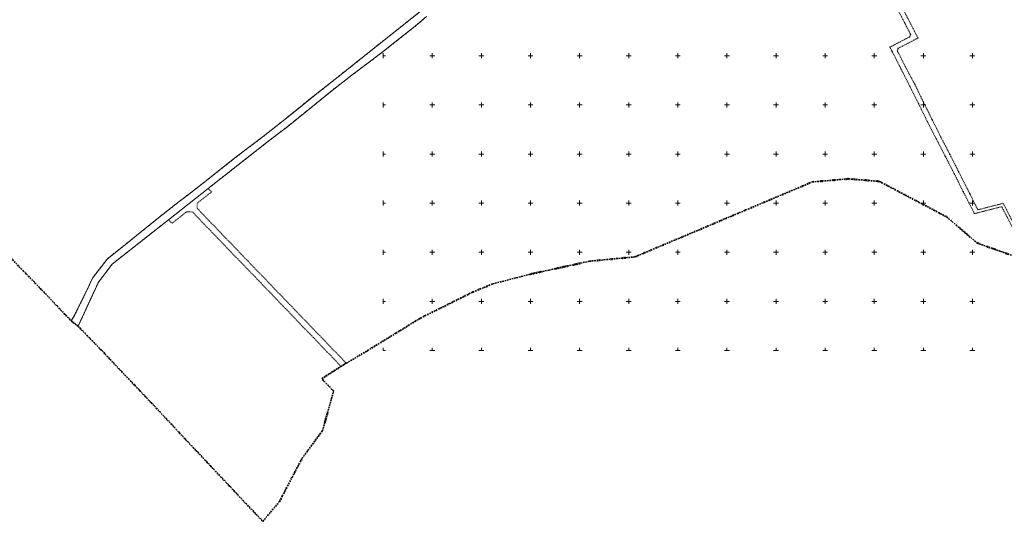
# Model space of a CAD drawing. Extents: x 6414462 to 7495468, y 5756825 to 5824657.
# Tile 16 of 54: x 6497630 to 6498632, y 5809076 to 5809587. Entities that reach past the tile are written whole.
import ezdxf

# ---------------------------------------------------------------- set-up
doc = ezdxf.new("R2010")
doc.units = 0
for name, pattern in [('2324-2024 mdcp$0$KROPK2', [1, 0.05, -0.95]), ('2324-2024 mdcp$0$PRZER1-1', [1, 0.5, -0.5]), ('2324-2024 mdcp$0$PRZER3-2', [2.5, 1.5, -1]), ('Lipnica teren 1$0$HIDDEN2', [0.1875, 0.125, -0.0625])]:
    doc.linetypes.add(name, pattern=pattern)
for name, color, linetype, lineweight in [('2324-2024 mdcp$0$GEPPGD', 7, 'Continuous', 18), ('2324-2024 mdcp$0$GEPPGO', 7, 'Continuous', 18), ('2324-2024 mdcp$0$GESDZI', 7, 'Continuous', 18), ('2324-2024 mdcp$0$GESJAE', 7, 'Continuous', 50), ('2324-2024 mdcp$0$GESJOB', 7, 'Continuous', 35), ('2324-2024 mdcp$0$Ramka sekcyjna', 7, 'Continuous', 18)]:
    doc.layers.add(name, color=color, linetype=linetype, lineweight=lineweight)
doc.layers.add('2324-2024 mdcp$0$GESUZY', color=7, linetype='Continuous', lineweight=18, true_color=0x008000)
doc.layers.add('Lipnica teren 1$0$demontaże', color=1, linetype='Continuous', true_color=0xff0000)

# ---------------------------------------------------------------- blocks, each defined once
blk = doc.blocks.new('2324-2024 mdcp$0$GEPPGD1_1')
at = {"true_color": 0xffffff}
blk.add_hatch(color=7, dxfattribs=at).paths.add_polyline_path([(0, -0.25), (0.077254, -0.237764), (0.146946, -0.202254), (0.202254, -0.146946), (0.237764, -0.077254), (0.25, 0), (0.237764, 0.077254), (0.202254, 0.146946), (0.146946, 0.202254), (0.077254, 0.237764), (0, 0.25), (-0.077254, 0.237764), (-0.146946, 0.202254), (-0.202254, 0.146946), (-0.237764, 0.077254), (-0.25, 0), (-0.237764, -0.077254), (-0.202254, -0.146946), (-0.146946, -0.202254), (-0.077254, -0.237764)])
at = {"color": 0}
blk.add_lwpolyline([(0, 0.25), (0.077254, 0.237764), (0.146946, 0.202254), (0.202254, 0.146946), (0.237764, 0.077254), (0.25, 0), (0.237764, -0.077254), (0.202254, -0.146946), (0.146946, -0.202254), (0.077254, -0.237764), (0, -0.25), (-0.077254, -0.237764), (-0.146946, -0.202254), (-0.202254, -0.146946), (-0.237764, -0.077254), (-0.25, 0), (-0.237764, 0.077254), (-0.202254, 0.146946), (-0.146946, 0.202254), (-0.077254, 0.237764)], close=True, dxfattribs=at)
blk = doc.blocks.new('2324-2024 mdcp$0$GEPPGO1_1')
at = {"true_color": 0xffffff}
blk.add_hatch(color=7, dxfattribs=at).paths.add_polyline_path([(0, -0.25), (0.077254, -0.237764), (0.146946, -0.202254), (0.202254, -0.146946), (0.237764, -0.077254), (0.25, 0), (0.237764, 0.077254), (0.202254, 0.146946), (0.146946, 0.202254), (0.077254, 0.237764), (0, 0.25), (-0.077254, 0.237764), (-0.146946, 0.202254), (-0.202254, 0.146946), (-0.237764, 0.077254), (-0.25, 0), (-0.237764, -0.077254), (-0.202254, -0.146946), (-0.146946, -0.202254), (-0.077254, -0.237764)])
at = {"color": 0}
blk.add_lwpolyline([(0, 0.25), (0.077254, 0.237764), (0.146946, 0.202254), (0.202254, 0.146946), (0.237764, 0.077254), (0.25, 0), (0.237764, -0.077254), (0.202254, -0.146946), (0.146946, -0.202254), (0.077254, -0.237764), (0, -0.25), (-0.077254, -0.237764), (-0.146946, -0.202254), (-0.202254, -0.146946), (-0.237764, -0.077254), (-0.25, 0), (-0.237764, 0.077254), (-0.202254, 0.146946), (-0.146946, 0.202254), (-0.077254, 0.237764)], close=True, dxfattribs=at)
blk = doc.blocks.new('2324-2024 mdcp$0$GEPPGD1_2')
at = {"true_color": 0xffffff}
blk.add_hatch(color=7, dxfattribs=at).paths.add_polyline_path([(0, -0.25), (0.077254, -0.237764), (0.146946, -0.202254), (0.202254, -0.146946), (0.237764, -0.077254), (0.25, 0), (0.237764, 0.077254), (0.202254, 0.146946), (0.146946, 0.202254), (0.077254, 0.237764), (0, 0.25), (-0.077254, 0.237764), (-0.146946, 0.202254), (-0.202254, 0.146946), (-0.237764, 0.077254), (-0.25, 0), (-0.237764, -0.077254), (-0.202254, -0.146946), (-0.146946, -0.202254), (-0.077254, -0.237764)])
blk.add_hatch(color=0).paths.add_polyline_path([(0, -0.045), (0.013906, -0.042798), (0.02645, -0.036406), (0.036406, -0.02645), (0.042798, -0.013906), (0.045, 0), (0.042798, 0.013906), (0.036406, 0.02645), (0.02645, 0.036406), (0.013906, 0.042798), (0, 0.045), (-0.013906, 0.042798), (-0.02645, 0.036406), (-0.036406, 0.02645), (-0.042798, 0.013906), (-0.045, 0), (-0.042798, -0.013906), (-0.036406, -0.02645), (-0.02645, -0.036406), (-0.013906, -0.042798)])
blk = doc.blocks.new('2324-2024 mdcp')
at = {"layer": '2324-2024 mdcp$0$GESDZI', "color": 7, "linetype": 'Continuous', "lineweight": 18}
blk.add_lwpolyline([(6498044.1, 5809589.9), (6498032.6, 5809580.1), (6498012, 5809563.8), (6497998.7, 5809553.3), (6497968.2, 5809530.4), (6497949.7, 5809516), (6497902.8, 5809478.1), (6497884, 5809463.7), (6497821.9, 5809415), (6497781.4, 5809383), (6497724.2, 5809338), (6497710, 5809319.4), (6497706.6, 5809312), (6497703.9, 5809306.2), (6497689.4, 5809274.7), (6497682.3, 5809280.1), (6497685.5, 5809285.1), (6497696.4, 5809307.4), (6497699.2, 5809313.2), (6497703.9, 5809323.5), (6497719, 5809343.1), (6497742.6, 5809362), (6497754.3, 5809371.4), (6497776, 5809388.9), (6497792.2, 5809401.5), (6497801.8, 5809408.8), (6497816.9, 5809420.5), (6497843.9, 5809441.9), (6497851.8, 5809448.1), (6497879.6, 5809469.2), (6497898.4, 5809484.1), (6497915, 5809497.5), (6497924.4, 5809505), (6497941.6, 5809518.6), (6497958.8, 5809532.3), (6497968.2, 5809539.7), (6497994.2, 5809560.5), (6498045.8, 5809601.5)], dxfattribs=at)
at = {"layer": '2324-2024 mdcp$0$GESJAE', "color": 7, "linetype": '2324-2024 mdcp$0$KROPK2', "lineweight": 50}
blk.add_lwpolyline([(6497613.8, 5809351.4), (6497633.4, 5809331.2), (6497656.1, 5809307.8), (6497682.3, 5809280.1), (6497689.4, 5809274.7), (6497716.9, 5809246.3), (6497731.9, 5809230.4), (6497747, 5809214.5), (6497762, 5809198.7), (6497777, 5809182.8), (6497802.6, 5809155.4), (6497823.9, 5809132.7), (6497850, 5809105.1), (6497877.4, 5809076), (6497894.5, 5809096.2), (6497897.3, 5809101.7), (6497900.2, 5809107.4), (6497917.5, 5809140.2), (6497935.6, 5809164.8), (6497938.1, 5809168.2), (6497940.6, 5809176.8), (6497949.6, 5809208.5), (6497937.5, 5809221.2), (6497957.1, 5809233.8), (6497962.4, 5809237), (6497982, 5809248.6), (6498007.6, 5809264.3), (6498012.8, 5809267.5), (6498038.1, 5809283), (6498091.4, 5809309.5), (6498111.6, 5809317.8), (6498150.1, 5809327.7), (6498169, 5809331.9), (6498175.2, 5809333.2), (6498193.9, 5809337.3), (6498210.4, 5809340.9), (6498212.4, 5809341.1), (6498256.5, 5809345.3), (6498437, 5809421.6), (6498474.1, 5809424.7), (6498505.3, 5809422.1), (6498573.7, 5809386), (6498604.6, 5809359.5), (6498619.6, 5809354.1), (6498650, 5809343.3)], dxfattribs=at)
at = {"layer": '2324-2024 mdcp$0$GESJOB', "color": 7, "linetype": '2324-2024 mdcp$0$PRZER3-2', "lineweight": 35}
blk.add_lwpolyline([(6497613.8, 5809351.4), (6497633.4, 5809331.2), (6497656.1, 5809307.8), (6497682.3, 5809280.1), (6497689.4, 5809274.7), (6497716.9, 5809246.3), (6497731.9, 5809230.4), (6497747, 5809214.5), (6497762, 5809198.7), (6497777, 5809182.8), (6497802.6, 5809155.4), (6497823.9, 5809132.7), (6497850, 5809105.1), (6497877.4, 5809076), (6497894.5, 5809096.2), (6497897.3, 5809101.7), (6497900.2, 5809107.4), (6497917.5, 5809140.2), (6497935.6, 5809164.8), (6497938.1, 5809168.2), (6497940.6, 5809176.8), (6497949.6, 5809208.5), (6497937.5, 5809221.2), (6497957.1, 5809233.8), (6497962.4, 5809237), (6497982, 5809248.6), (6498007.6, 5809264.3), (6498012.8, 5809267.5), (6498038.1, 5809283), (6498091.4, 5809309.5), (6498111.6, 5809317.8), (6498150.1, 5809327.7), (6498169, 5809331.9), (6498175.2, 5809333.2), (6498193.9, 5809337.3), (6498210.4, 5809340.9), (6498212.4, 5809341.1), (6498256.5, 5809345.3), (6498437, 5809421.6), (6498474.1, 5809424.7), (6498505.3, 5809422.1), (6498573.7, 5809386), (6498604.6, 5809359.5), (6498619.6, 5809354.1), (6498650, 5809343.3)], dxfattribs=at)
at = {"layer": '2324-2024 mdcp$0$GESUZY', "color": 96, "linetype": '2324-2024 mdcp$0$PRZER1-1', "lineweight": 18, "true_color": 0x008000}
for points in [[(6498508.6, 5809626.9), (6498530.9, 5809583.6), (6498537, 5809571.9), (6498536.1, 5809569.3), (6498516, 5809558.8), (6498518.2, 5809554.4), (6498527.3, 5809536.6), (6498536.3, 5809518.8), (6498545.2, 5809501.1), (6498554.1, 5809483), (6498563.2, 5809465.3), (6498572.5, 5809447.4), (6498581.6, 5809429.6), (6498590.5, 5809411.8), (6498600.7, 5809392), (6498601.9, 5809389.3), (6498604.9, 5809390), (6498629.8, 5809396.4), (6498656.1, 5809345.5)], [(6498658.9, 5809346.5), (6498631.3, 5809399.8), (6498605.5, 5809393.2), (6498597.3, 5809409.5), (6498586, 5809431.8), (6498577, 5809449.6), (6498567.7, 5809467.5), (6498558.9, 5809485.2), (6498549.9, 5809503.2), (6498541.4, 5809520.8), (6498531.7, 5809538.9), (6498523.6, 5809554.9), (6498524.4, 5809557.6), (6498544.6, 5809568.1), (6498542.3, 5809572.5), (6498477.5, 5809697.1)], [(6498045.8, 5809601.5), (6497994.2, 5809560.5), (6497968.2, 5809539.7), (6497958.8, 5809532.3), (6497941.6, 5809518.6), (6497924.4, 5809505), (6497915, 5809497.5), (6497898.4, 5809484.1), (6497879.6, 5809469.2), (6497851.8, 5809448.1), (6497843.9, 5809441.9), (6497816.9, 5809420.5), (6497801.8, 5809408.8), (6497792.2, 5809401.5), (6497776, 5809388.9), (6497754.3, 5809371.4), (6497742.6, 5809362), (6497719, 5809343.1), (6497703.9, 5809323.5), (6497699.2, 5809313.2), (6497696.4, 5809307.4), (6497685.5, 5809285.1), (6497682.3, 5809280.1), (6497689.4, 5809274.7), (6497703.9, 5809306.2), (6497706.6, 5809312), (6497710, 5809319.4), (6497724.2, 5809338), (6497726.6, 5809339.9), (6497729.8, 5809342.4), (6497781.4, 5809383), (6497785, 5809379.5), (6497799.8, 5809391.1), (6497805.7, 5809391.1), (6497831.1, 5809364.7), (6497844.9, 5809350.3), (6497858.8, 5809336), (6497872.7, 5809321.6), (6497886.5, 5809307.2), (6497887.5, 5809306.1), (6497900.4, 5809292.8), (6497907.9, 5809284.9), (6497928.9, 5809263.1), (6497957.1, 5809233.8), (6497962.4, 5809237), (6497904.7, 5809296.9), (6497890.8, 5809311.3), (6497877, 5809325.7), (6497863.1, 5809340.1), (6497849.3, 5809354.5), (6497835.4, 5809368.9), (6497810.5, 5809394.8), (6497810.8, 5809400.1), (6497825.4, 5809411.5), (6497821.9, 5809415), (6497884, 5809463.7), (6497902.8, 5809478.1), (6497949.7, 5809516), (6497968.2, 5809530.4), (6497998.7, 5809553.3), (6498012, 5809563.8), (6498032.6, 5809580.1), (6498044.1, 5809589.9)]]:
    blk.add_lwpolyline(points, dxfattribs=at)
at = {"layer": '2324-2024 mdcp$0$Ramka sekcyjna', "color": 7, "linetype": 'Continuous', "lineweight": 18, "flags": 128}
for points in [[(6498000, 5809547.5), (6498000, 5809552.5)], [(6498050, 5809547.5), (6498050, 5809552.5)], [(6498100, 5809547.5), (6498100, 5809552.5)], [(6498150, 5809547.5), (6498150, 5809552.5)], [(6498200, 5809547.5), (6498200, 5809552.5)], [(6498250, 5809547.5), (6498250, 5809552.5)], [(6498300, 5809547.5), (6498300, 5809552.5)], [(6498350, 5809547.5), (6498350, 5809552.5)], [(6498400, 5809547.5), (6498400, 5809552.5)], [(6498400, 5809547.5), (6498400, 5809552.5)], [(6498450, 5809547.5), (6498450, 5809552.5)], [(6498500, 5809547.5), (6498500, 5809552.5)], [(6498550, 5809547.5), (6498550, 5809552.5)], [(6498600, 5809547.5), (6498600, 5809552.5)], [(6498000, 5809550), (6498002.5, 5809550)], [(6498052.5, 5809550), (6498047.5, 5809550)], [(6498102.5, 5809550), (6498097.5, 5809550)], [(6498152.5, 5809550), (6498147.5, 5809550)], [(6498202.5, 5809550), (6498197.5, 5809550)], [(6498252.5, 5809550), (6498247.5, 5809550)], [(6498302.5, 5809550), (6498297.5, 5809550)], [(6498352.5, 5809550), (6498347.5, 5809550)], [(6498400, 5809550), (6498397.5, 5809550)], [(6498400, 5809550), (6498402.5, 5809550)], [(6498452.5, 5809550), (6498447.5, 5809550)], [(6498502.5, 5809550), (6498497.5, 5809550)], [(6498552.5, 5809550), (6498547.5, 5809550)], [(6498602.5, 5809550), (6498597.5, 5809550)], [(6498000, 5809500), (6498000, 5809502.5)], [(6498050, 5809500), (6498050, 5809502.5)], [(6498100, 5809500), (6498100, 5809502.5)], [(6498150, 5809500), (6498150, 5809502.5)], [(6498200, 5809500), (6498200, 5809502.5)], [(6498250, 5809500), (6498250, 5809502.5)], [(6498300, 5809500), (6498300, 5809502.5)], [(6498350, 5809500), (6498350, 5809502.5)], [(6498400, 5809500), (6498400, 5809502.5)], [(6498400, 5809500), (6498400, 5809502.5)], [(6498450, 5809500), (6498450, 5809502.5)], [(6498500, 5809500), (6498500, 5809502.5)], [(6498550, 5809500), (6498550, 5809502.5)], [(6498600, 5809500), (6498600, 5809502.5)], [(6498000, 5809500), (6498002.5, 5809500)], [(6498000, 5809500), (6498000, 5809497.5)], [(6498000, 5809500), (6498002.5, 5809500)], [(6498052.5, 5809500), (6498047.5, 5809500)], [(6498052.5, 5809500), (6498047.5, 5809500)], [(6498050, 5809500), (6498050, 5809497.5)], [(6498102.5, 5809500), (6498097.5, 5809500)], [(6498102.5, 5809500), (6498097.5, 5809500)], [(6498100, 5809500), (6498100, 5809497.5)], [(6498152.5, 5809500), (6498147.5, 5809500)], [(6498152.5, 5809500), (6498147.5, 5809500)], [(6498150, 5809500), (6498150, 5809497.5)], [(6498202.5, 5809500), (6498197.5, 5809500)], [(6498202.5, 5809500), (6498197.5, 5809500)], [(6498200, 5809500), (6498200, 5809497.5)], [(6498252.5, 5809500), (6498247.5, 5809500)], [(6498252.5, 5809500), (6498247.5, 5809500)], [(6498250, 5809500), (6498250, 5809497.5)], [(6498302.5, 5809500), (6498297.5, 5809500)], [(6498302.5, 5809500), (6498297.5, 5809500)], [(6498300, 5809500), (6498300, 5809497.5)], [(6498352.5, 5809500), (6498347.5, 5809500)], [(6498352.5, 5809500), (6498347.5, 5809500)], [(6498350, 5809500), (6498350, 5809497.5)], [(6498400, 5809500), (6498397.5, 5809500)], [(6498400, 5809500), (6498397.5, 5809500)], [(6498400, 5809500), (6498402.5, 5809500)], [(6498400, 5809500), (6498400, 5809497.5)], [(6498400, 5809500), (6498400, 5809497.5)], [(6498400, 5809500), (6498402.5, 5809500)], [(6498452.5, 5809500), (6498447.5, 5809500)], [(6498452.5, 5809500), (6498447.5, 5809500)], [(6498450, 5809500), (6498450, 5809497.5)], [(6498502.5, 5809500), (6498497.5, 5809500)], [(6498502.5, 5809500), (6498497.5, 5809500)], [(6498500, 5809500), (6498500, 5809497.5)], [(6498552.5, 5809500), (6498547.5, 5809500)], [(6498552.5, 5809500), (6498547.5, 5809500)], [(6498550, 5809500), (6498550, 5809497.5)], [(6498602.5, 5809500), (6498597.5, 5809500)], [(6498602.5, 5809500), (6498597.5, 5809500)], [(6498600, 5809500), (6498600, 5809497.5)], [(6498000, 5809447.5), (6498000, 5809452.5)], [(6498050, 5809447.5), (6498050, 5809452.5)], [(6498100, 5809447.5), (6498100, 5809452.5)], [(6498150, 5809447.5), (6498150, 5809452.5)], [(6498200, 5809447.5), (6498200, 5809452.5)], [(6498250, 5809447.5), (6498250, 5809452.5)], [(6498300, 5809447.5), (6498300, 5809452.5)], [(6498350, 5809447.5), (6498350, 5809452.5)], [(6498400, 5809447.5), (6498400, 5809452.5)], [(6498400, 5809447.5), (6498400, 5809452.5)], [(6498450, 5809447.5), (6498450, 5809452.5)], [(6498500, 5809447.5), (6498500, 5809452.5)], [(6498550, 5809447.5), (6498550, 5809452.5)], [(6498600, 5809447.5), (6498600, 5809452.5)], [(6498000, 5809450), (6498002.5, 5809450)], [(6498052.5, 5809450), (6498047.5, 5809450)], [(6498102.5, 5809450), (6498097.5, 5809450)], [(6498152.5, 5809450), (6498147.5, 5809450)], [(6498202.5, 5809450), (6498197.5, 5809450)], [(6498252.5, 5809450), (6498247.5, 5809450)], [(6498302.5, 5809450), (6498297.5, 5809450)], [(6498352.5, 5809450), (6498347.5, 5809450)], [(6498400, 5809450), (6498397.5, 5809450)], [(6498400, 5809450), (6498402.5, 5809450)], [(6498452.5, 5809450), (6498447.5, 5809450)], [(6498502.5, 5809450), (6498497.5, 5809450)], [(6498552.5, 5809450), (6498547.5, 5809450)], [(6498602.5, 5809450), (6498597.5, 5809450)], [(6498000, 5809397.5), (6498000, 5809402.5)], [(6498050, 5809397.5), (6498050, 5809402.5)], [(6498100, 5809397.5), (6498100, 5809402.5)], [(6498150, 5809397.5), (6498150, 5809402.5)], [(6498200, 5809397.5), (6498200, 5809402.5)], [(6498250, 5809397.5), (6498250, 5809402.5)], [(6498300, 5809397.5), (6498300, 5809402.5)], [(6498350, 5809397.5), (6498350, 5809402.5)], [(6498400, 5809397.5), (6498400, 5809402.5)], [(6498400, 5809397.5), (6498400, 5809402.5)], [(6498450, 5809397.5), (6498450, 5809402.5)], [(6498500, 5809397.5), (6498500, 5809402.5)], [(6498550, 5809397.5), (6498550, 5809402.5)], [(6498600, 5809397.5), (6498600, 5809402.5)], [(6498000, 5809400), (6498002.5, 5809400)], [(6498052.5, 5809400), (6498047.5, 5809400)], [(6498102.5, 5809400), (6498097.5, 5809400)], [(6498152.5, 5809400), (6498147.5, 5809400)], [(6498202.5, 5809400), (6498197.5, 5809400)], [(6498252.5, 5809400), (6498247.5, 5809400)], [(6498302.5, 5809400), (6498297.5, 5809400)], [(6498352.5, 5809400), (6498347.5, 5809400)], [(6498400, 5809400), (6498397.5, 5809400)], [(6498400, 5809400), (6498402.5, 5809400)], [(6498452.5, 5809400), (6498447.5, 5809400)], [(6498502.5, 5809400), (6498497.5, 5809400)], [(6498552.5, 5809400), (6498547.5, 5809400)], [(6498602.5, 5809400), (6498597.5, 5809400)], [(6498000, 5809347.5), (6498000, 5809352.5)], [(6498050, 5809347.5), (6498050, 5809352.5)], [(6498100, 5809347.5), (6498100, 5809352.5)], [(6498150, 5809347.5), (6498150, 5809352.5)], [(6498200, 5809347.5), (6498200, 5809352.5)], [(6498250, 5809347.5), (6498250, 5809352.5)], [(6498300, 5809347.5), (6498300, 5809352.5)], [(6498350, 5809347.5), (6498350, 5809352.5)], [(6498400, 5809347.5), (6498400, 5809352.5)], [(6498400, 5809347.5), (6498400, 5809352.5)], [(6498450, 5809347.5), (6498450, 5809352.5)], [(6498500, 5809347.5), (6498500, 5809352.5)], [(6498550, 5809347.5), (6498550, 5809352.5)], [(6498600, 5809347.5), (6498600, 5809352.5)], [(6498000, 5809350), (6498002.5, 5809350)], [(6498052.5, 5809350), (6498047.5, 5809350)], [(6498102.5, 5809350), (6498097.5, 5809350)], [(6498152.5, 5809350), (6498147.5, 5809350)], [(6498202.5, 5809350), (6498197.5, 5809350)], [(6498252.5, 5809350), (6498247.5, 5809350)], [(6498302.5, 5809350), (6498297.5, 5809350)], [(6498352.5, 5809350), (6498347.5, 5809350)], [(6498400, 5809350), (6498397.5, 5809350)], [(6498400, 5809350), (6498402.5, 5809350)], [(6498452.5, 5809350), (6498447.5, 5809350)], [(6498502.5, 5809350), (6498497.5, 5809350)], [(6498552.5, 5809350), (6498547.5, 5809350)], [(6498602.5, 5809350), (6498597.5, 5809350)], [(6498000, 5809297.5), (6498000, 5809302.5)], [(6498050, 5809297.5), (6498050, 5809302.5)], [(6498100, 5809297.5), (6498100, 5809302.5)], [(6498150, 5809297.5), (6498150, 5809302.5)], [(6498200, 5809297.5), (6498200, 5809302.5)], [(6498250, 5809297.5), (6498250, 5809302.5)], [(6498300, 5809297.5), (6498300, 5809302.5)], [(6498350, 5809297.5), (6498350, 5809302.5)], [(6498400, 5809297.5), (6498400, 5809302.5)], [(6498400, 5809297.5), (6498400, 5809302.5)], [(6498450, 5809297.5), (6498450, 5809302.5)], [(6498500, 5809297.5), (6498500, 5809302.5)], [(6498550, 5809297.5), (6498550, 5809302.5)], [(6498600, 5809297.5), (6498600, 5809302.5)], [(6498000, 5809300), (6498002.5, 5809300)], [(6498052.5, 5809300), (6498047.5, 5809300)], [(6498102.5, 5809300), (6498097.5, 5809300)], [(6498152.5, 5809300), (6498147.5, 5809300)], [(6498202.5, 5809300), (6498197.5, 5809300)], [(6498252.5, 5809300), (6498247.5, 5809300)], [(6498302.5, 5809300), (6498297.5, 5809300)], [(6498352.5, 5809300), (6498347.5, 5809300)], [(6498400, 5809300), (6498397.5, 5809300)], [(6498400, 5809300), (6498402.5, 5809300)], [(6498452.5, 5809300), (6498447.5, 5809300)], [(6498502.5, 5809300), (6498497.5, 5809300)], [(6498552.5, 5809300), (6498547.5, 5809300)], [(6498602.5, 5809300), (6498597.5, 5809300)], [(6498000, 5809250), (6498000, 5809252.5)], [(6498050, 5809250), (6498050, 5809252.5)], [(6498100, 5809250), (6498100, 5809252.5)], [(6498150, 5809250), (6498150, 5809252.5)], [(6498200, 5809250), (6498200, 5809252.5)], [(6498250, 5809250), (6498250, 5809252.5)], [(6498300, 5809250), (6498300, 5809252.5)], [(6498350, 5809250), (6498350, 5809252.5)], [(6498400, 5809250), (6498400, 5809252.5)], [(6498400, 5809250), (6498400, 5809252.5)], [(6498450, 5809250), (6498450, 5809252.5)], [(6498500, 5809250), (6498500, 5809252.5)], [(6498550, 5809250), (6498550, 5809252.5)], [(6498600, 5809250), (6498600, 5809252.5)], [(6498000, 5809250), (6498002.5, 5809250)], [(6498052.5, 5809250), (6498047.5, 5809250)], [(6498102.5, 5809250), (6498097.5, 5809250)], [(6498152.5, 5809250), (6498147.5, 5809250)], [(6498202.5, 5809250), (6498197.5, 5809250)], [(6498252.5, 5809250), (6498247.5, 5809250)], [(6498302.5, 5809250), (6498297.5, 5809250)], [(6498352.5, 5809250), (6498347.5, 5809250)], [(6498400, 5809250), (6498397.5, 5809250)], [(6498400, 5809250), (6498402.5, 5809250)], [(6498452.5, 5809250), (6498447.5, 5809250)], [(6498502.5, 5809250), (6498497.5, 5809250)], [(6498552.5, 5809250), (6498547.5, 5809250)], [(6498602.5, 5809250), (6498597.5, 5809250)]]:
    blk.add_lwpolyline(points, dxfattribs=at)
at = {"layer": '2324-2024 mdcp$0$GEPPGD', "color": 7, "linetype": 'Continuous', "lineweight": 18}
for name, p in [('2324-2024 mdcp$0$GEPPGD1_1', (6498530.9, 5809583.6)), ('2324-2024 mdcp$0$GEPPGD1_1', (6498032.6, 5809580.1)), ('2324-2024 mdcp$0$GEPPGD1_1', (6498537, 5809571.9)), ('2324-2024 mdcp$0$GEPPGD1_2', (6498542.3, 5809572.5)), ('2324-2024 mdcp$0$GEPPGD1_2', (6498012, 5809563.8)), ('2324-2024 mdcp$0$GEPPGD1_1', (6498536.1, 5809569.3)), ('2324-2024 mdcp$0$GEPPGD1_1', (6498544.6, 5809568.1)), ('2324-2024 mdcp$0$GEPPGD1_1', (6497994.2, 5809560.5)), ('2324-2024 mdcp$0$GEPPGD1_1', (6497998.7, 5809553.3)), ('2324-2024 mdcp$0$GEPPGD1_1', (6498516, 5809558.8)), ('2324-2024 mdcp$0$GEPPGD1_1', (6498518.2, 5809554.4)), ('2324-2024 mdcp$0$GEPPGD1_1', (6498523.6, 5809554.9)), ('2324-2024 mdcp$0$GEPPGD1_1', (6498524.4, 5809557.6)), ('2324-2024 mdcp$0$GEPPGD1_1', (6497958.8, 5809532.3)), ('2324-2024 mdcp$0$GEPPGD1_1', (6497968.2, 5809539.7)), ('2324-2024 mdcp$0$GEPPGD1_1', (6498527.3, 5809536.6)), ('2324-2024 mdcp$0$GEPPGD1_1', (6498531.7, 5809538.9)), ('2324-2024 mdcp$0$GEPPGD1_1', (6497968.2, 5809530.4)), ('2324-2024 mdcp$0$GEPPGD1_1', (6497941.6, 5809518.6)), ('2324-2024 mdcp$0$GEPPGD1_1', (6497949.7, 5809516)), ('2324-2024 mdcp$0$GEPPGD1_1', (6498536.3, 5809518.8)), ('2324-2024 mdcp$0$GEPPGD1_1', (6498541.4, 5809520.8)), ('2324-2024 mdcp$0$GEPPGD1_1', (6497924.4, 5809505)), ('2324-2024 mdcp$0$GEPPGD1_1', (6498549.9, 5809503.2)), ('2324-2024 mdcp$0$GEPPGD1_1', (6498545.2, 5809501.1)), ('2324-2024 mdcp$0$GEPPGD1_1', (6498554.1, 5809483)), ('2324-2024 mdcp$0$GEPPGD1_1', (6498558.9, 5809485.2)), ('2324-2024 mdcp$0$GEPPGD1_1', (6498563.2, 5809465.3)), ('2324-2024 mdcp$0$GEPPGD1_1', (6498567.7, 5809467.5)), ('2324-2024 mdcp$0$GEPPGD1_1', (6498572.5, 5809447.4)), ('2324-2024 mdcp$0$GEPPGD1_1', (6498577, 5809449.6)), ('2324-2024 mdcp$0$GEPPGD1_1', (6498586, 5809431.8)), ('2324-2024 mdcp$0$GEPPGD1_1', (6498581.6, 5809429.6)), ('2324-2024 mdcp$0$GEPPGD1_1', (6498590.5, 5809411.8)), ('2324-2024 mdcp$0$GEPPGD1_1', (6498597.3, 5809409.5))]:
    blk.add_blockref(name, p, dxfattribs=at)
at = {"layer": '2324-2024 mdcp$0$GEPPGO', "color": 7, "linetype": 'Continuous', "lineweight": 18}
for p in [(6498437, 5809421.6), (6498474.1, 5809424.7), (6498505.3, 5809422.1)]:
    blk.add_blockref('2324-2024 mdcp$0$GEPPGO1_1', p, dxfattribs=at)
blk = doc.blocks.new('Lipnica teren 1')
at = {"layer": 'Lipnica teren 1$0$demontaże', "linetype": 'Lipnica teren 1$0$HIDDEN2'}
blk.add_blockref('2324-2024 mdcp', (0, 0), dxfattribs=at)

msp = doc.modelspace()

# ---------------------------------------------------------------- block references
msp.add_blockref('Lipnica teren 1', (0, 0))

doc.saveas('drawing.dxf')
